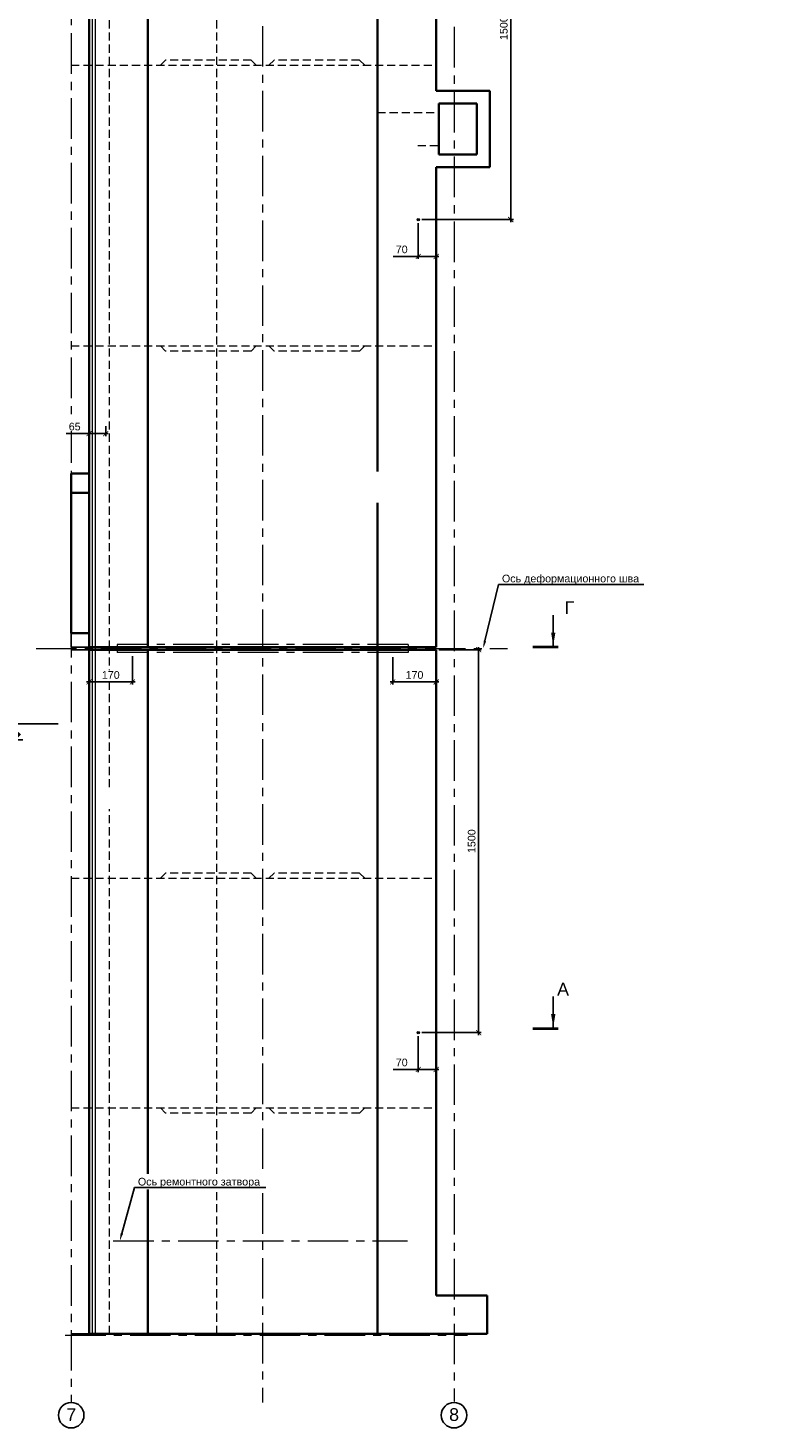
# Model space of a CAD drawing. Header units: millimetres. Extents: x 329474 to 722034, y 240588 to 423521.
# Tile 13 of 35: x 531728 to 561077, y 253218 to 308060. Entities that reach past the tile are written whole.
import ezdxf
from ezdxf import colors
from ezdxf.entities.mleader import LeaderData, LeaderLine
from ezdxf.enums import TextEntityAlignment as Align
from ezdxf.math import Vec2, Vec3

# ---------------------------------------------------------------- set-up
doc = ezdxf.new("R2018")
doc.units = ezdxf.units.MM
doc.header["$LTSCALE"] = 10
doc.linetypes.add('HIDDEN', pattern=[9.525, 6.35, -3.175])
doc.linetypes.add('осевая', pattern=[50.8, 31.75, -6.35, 6.35, -6.35])
for name, color, linetype, lineweight in [('бетон_25', 2, 'Continuous', 25), ('бетон_35', 2, 'Continuous', 35), ('ГТО-2_Размеры', 7, 'Continuous', 15), ('Отдел_Выноски(стрелка)', 7, 'Continuous', 15), ('Отдел_Заглавные надписи', 7, 'Continuous', 30), ('текст', 7, 'Continuous', 25)]:
    doc.layers.add(name, color=color, linetype=linetype, lineweight=lineweight)
for name, color, linetype in [('ГП_Штриховки', 7, 'Continuous'), ('Металл', 1, 'Continuous'), ('Оси', 1, 'осевая'), ('отметки', 7, 'Continuous')]:
    doc.layers.add(name, color=color, linetype=linetype)
doc.styles.add('arial', font='arial.ttf')
doc.styles.add('Arial 5', font='arial.ttf', dxfattribs={"height": 5})
doc.styles.get("Standard").update_dxf_attribs({"font": 'arial.ttf'})
doc.styles.add('Рогун1', font='arial.ttf')
doc.linetypes.add('ограждение1', pattern='A,6.35,-2.54,[133,ltypeshp.shx,S=2.54,R=0,X=-2.54,Y=0],-2.54,25.4', length=36.83)
doc.dimstyles.new('100 мм', dxfattribs={"dimscale": 100, "dimtxt": 3.5, "dimasz": 2, "dimexe": 1, "dimexo": 1, "dimgap": 1.2, "dimtad": 1, "dimdec": 0, "dimlfac": 0.1, "dimrnd": 0.0001, "dimtxsty": 'Рогун1', "dimblk": 'ARCHTICK', "dimcen": 2.5, "dimdle": 1, "dimaunit": 1, "dimadec": 1, "dimazin": 0, "dimtfac": 1, "dimtdec": 0, "dimtmove": 1, "dimatfit": 3, "dimldrblk": 'ARCHTICK', "dimfxl": 1, "dimtfill": 1, "dimarcsym": 0})

# ---------------------------------------------------------------- blocks, each defined once
blk = doc.blocks.new('_ArchTick')
at = {"color": 0, "linetype": 'ByBlock', "const_width": 0.15}
blk.add_lwpolyline([(-0.5, -0.5), (0.5, 0.5)], dxfattribs=at)
blk = doc.blocks.new('*D172')
at = {"layer": 'Defpoints', "color": 0, "transparency": 16777216}
for p in [(547022, 300511), (547022, 299112), (547722, 299376)]:
    blk.add_point(p, dxfattribs=at)
at = {"layer": 'ГТО-2_Размеры', "color": 0, "lineweight": -2, "transparency": 16777216}
for p, q in [((547022, 300411), (547022, 299012)), ((546039, 299112), (547022, 299112)), ((547822, 299112), (546922, 299112)), ((547722, 299276), (547722, 299012))]:
    blk.add_line(p, q, dxfattribs=at)
at = {"layer": 'ГТО-2_Размеры', "color": 0, "lineweight": -2, "transparency": 16777216, "xscale": 200, "yscale": 200, "zscale": 200, "rotation": 180}
blk.add_blockref('_ArchTick', (547022, 299112), dxfattribs=at)
at = {"layer": 'ГТО-2_Размеры', "color": 0, "lineweight": -2, "transparency": 16777216, "xscale": 200, "yscale": 200, "zscale": 200}
blk.add_blockref('_ArchTick', (547722, 299112), dxfattribs=at)
at = {"layer": 'ГТО-2_Размеры', "color": 0, "transparency": 16777216, "insert": (546372, 299385), "char_height": 300, "attachment_point": 5, "style": 'Рогун1', "bg_fill": 3, "box_fill_scale": 1.1, "bg_fill_color": 256, "bg_fill_true_color": 13158600, "bg_fill_transparency": 0}
blk.add_mtext('70', dxfattribs=at)
blk = doc.blocks.new('*D173')
at = {"layer": 'Defpoints', "color": 0, "transparency": 16777216}
for p in [(547722, 315555), (547066, 300555), (550646, 300555)]:
    blk.add_point(p, dxfattribs=at)
at = {"layer": 'ГТО-2_Размеры', "color": 0, "lineweight": -2, "transparency": 16777216}
for p, q in [((547822, 315555), (550746, 315555)), ((550646, 315655), (550646, 300455)), ((547166, 300555), (550746, 300555))]:
    blk.add_line(p, q, dxfattribs=at)
at = {"layer": 'ГТО-2_Размеры', "color": 0, "lineweight": -2, "transparency": 16777216, "xscale": 200, "yscale": 200, "zscale": 200}
for p, rotation in [((550646, 315555), 90), ((550646, 300555), 270)]:
    blk.add_blockref('_ArchTick', p, dxfattribs=dict(at, rotation=rotation))
at = {"layer": 'ГТО-2_Размеры', "color": 0, "transparency": 16777216, "insert": (550372, 308055), "char_height": 300, "attachment_point": 5, "rotation": 90, "style": 'Рогун1'}
blk.add_mtext('1500', dxfattribs=at)
blk = doc.blocks.new('*D175')
at = {"layer": 'Defpoints', "color": 0, "transparency": 16777216}
for p in [(547022, 268661), (547022, 267262), (547722, 267526)]:
    blk.add_point(p, dxfattribs=at)
at = {"layer": 'ГТО-2_Размеры', "color": 0, "lineweight": -2, "transparency": 16777216}
for p, q in [((547022, 268561), (547022, 267162)), ((546039, 267262), (547022, 267262)), ((547822, 267262), (546922, 267262)), ((547722, 267426), (547722, 267162))]:
    blk.add_line(p, q, dxfattribs=at)
at = {"layer": 'ГТО-2_Размеры', "color": 0, "lineweight": -2, "transparency": 16777216, "xscale": 200, "yscale": 200, "zscale": 200, "rotation": 180}
blk.add_blockref('_ArchTick', (547022, 267262), dxfattribs=at)
at = {"layer": 'ГТО-2_Размеры', "color": 0, "lineweight": -2, "transparency": 16777216, "xscale": 200, "yscale": 200, "zscale": 200}
blk.add_blockref('_ArchTick', (547722, 267262), dxfattribs=at)
at = {"layer": 'ГТО-2_Размеры', "color": 0, "transparency": 16777216, "insert": (546372, 267535), "char_height": 300, "attachment_point": 5, "style": 'Рогун1', "bg_fill": 3, "box_fill_scale": 1.1, "bg_fill_color": 256, "bg_fill_true_color": 13158600, "bg_fill_transparency": 0}
blk.add_mtext('70', dxfattribs=at)
blk = doc.blocks.new('*D176')
at = {"layer": 'Defpoints', "color": 0, "transparency": 16777216}
for p in [(547722, 283705), (547066, 268705), (549386, 268705)]:
    blk.add_point(p, dxfattribs=at)
at = {"layer": 'ГТО-2_Размеры', "color": 0, "lineweight": -2, "transparency": 16777216}
for p, q in [((547822, 283705), (549486, 283705)), ((549386, 283805), (549386, 268605)), ((547166, 268705), (549486, 268705))]:
    blk.add_line(p, q, dxfattribs=at)
at = {"layer": 'ГТО-2_Размеры', "color": 0, "lineweight": -2, "transparency": 16777216, "xscale": 200, "yscale": 200, "zscale": 200}
for p, rotation in [((549386, 283705), 90), ((549386, 268705), 270)]:
    blk.add_blockref('_ArchTick', p, dxfattribs=dict(at, rotation=rotation))
at = {"layer": 'ГТО-2_Размеры', "color": 0, "transparency": 16777216, "insert": (549113, 276205), "char_height": 300, "attachment_point": 5, "rotation": 90, "style": 'Рогун1'}
blk.add_mtext('1500', dxfattribs=at)
blk = doc.blocks.new('*U190')
at = {"color": 0, "linetype": 'ByBlock', "lineweight": -2}
for p, q in [((7, 0), (7, 5)), ((7, 5), (21, 5)), ((7, 0), (0, 0)), ((10, 0), (7, 0))]:
    blk.add_line(p, q, dxfattribs=at)
at = {"color": 0, "linetype": 'ByBlock', "lineweight": 50}
blk.add_lwpolyline([(4.88, 2.12), (7, 0), (9.12, 2.12)], dxfattribs=at)
at = {"color": 0, "linetype": 'ByBlock', "lineweight": -2, "flags": 104}
for tag, p in [('ОТМЕТКА', (13.23, 7.77)), ('ПРИМЕЧАНИЕ', (13.23, 1.77))]:
    blk.add_attdef(tag, text='', height=3.5, dxfattribs=at).set_placement(p, align=Align.MIDDLE_CENTER)
blk = doc.blocks.new('*D374')
at = {"layer": 'Defpoints', "color": 0, "transparency": 16777216}
for p in [(535822, 283555), (534122, 283289), (534122, 282442)]:
    blk.add_point(p, dxfattribs=at)
at = {"layer": 'ГТО-2_Размеры', "color": 0, "lineweight": -2, "transparency": 16777216}
for p, q in [((534122, 283189), (534122, 282342)), ((535822, 283455), (535822, 282342)), ((535922, 282442), (534022, 282442))]:
    blk.add_line(p, q, dxfattribs=at)
at = {"layer": 'ГТО-2_Размеры', "color": 0, "lineweight": -2, "transparency": 16777216, "xscale": 200, "yscale": 200, "zscale": 200, "rotation": 180}
blk.add_blockref('_ArchTick', (534122, 282442), dxfattribs=at)
at = {"layer": 'ГТО-2_Размеры', "color": 0, "lineweight": -2, "transparency": 16777216, "xscale": 200, "yscale": 200, "zscale": 200}
blk.add_blockref('_ArchTick', (535822, 282442), dxfattribs=at)
at = {"layer": 'ГТО-2_Размеры', "color": 0, "transparency": 16777216, "insert": (534972, 282715), "char_height": 300, "attachment_point": 5, "style": 'Рогун1', "bg_fill": 3, "box_fill_scale": 1.1, "bg_fill_color": 256, "bg_fill_true_color": 13158600, "bg_fill_transparency": 0}
blk.add_mtext('170', dxfattribs=at)
blk = doc.blocks.new('*D375')
at = {"layer": 'Defpoints', "color": 0, "transparency": 16777216}
for p in [(547722, 283555), (546022, 283519), (546022, 282442)]:
    blk.add_point(p, dxfattribs=at)
at = {"layer": 'ГТО-2_Размеры', "color": 0, "lineweight": -2, "transparency": 16777216}
for p, q in [((546022, 283419), (546022, 282342)), ((547722, 283455), (547722, 282342)), ((547822, 282442), (545922, 282442))]:
    blk.add_line(p, q, dxfattribs=at)
at = {"layer": 'ГТО-2_Размеры', "color": 0, "lineweight": -2, "transparency": 16777216, "xscale": 200, "yscale": 200, "zscale": 200, "rotation": 180}
blk.add_blockref('_ArchTick', (546022, 282442), dxfattribs=at)
at = {"layer": 'ГТО-2_Размеры', "color": 0, "lineweight": -2, "transparency": 16777216, "xscale": 200, "yscale": 200, "zscale": 200}
blk.add_blockref('_ArchTick', (547722, 282442), dxfattribs=at)
at = {"layer": 'ГТО-2_Размеры', "color": 0, "transparency": 16777216, "insert": (546872, 282715), "char_height": 300, "attachment_point": 5, "style": 'Рогун1', "bg_fill": 3, "box_fill_scale": 1.1, "bg_fill_color": 256, "bg_fill_true_color": 13158600, "bg_fill_transparency": 0}
blk.add_mtext('170', dxfattribs=at)
blk = doc.blocks.new('*D376')
at = {"layer": 'Defpoints', "color": 0, "transparency": 16777216}
for p in [(534772, 292563), (534122, 292172), (534122, 291599)]:
    blk.add_point(p, dxfattribs=at)
at = {"layer": 'ГТО-2_Размеры', "color": 0, "lineweight": -2, "transparency": 16777216}
for p, q in [((534772, 292463), (534772, 292072)), ((533221, 292172), (534122, 292172)), ((534872, 292172), (534022, 292172)), ((534122, 291699), (534122, 292272))]:
    blk.add_line(p, q, dxfattribs=at)
at = {"layer": 'ГТО-2_Размеры', "color": 0, "lineweight": -2, "transparency": 16777216, "xscale": 200, "yscale": 200, "zscale": 200}
blk.add_blockref('_ArchTick', (534772, 292172), dxfattribs=at)
at = {"layer": 'ГТО-2_Размеры', "color": 0, "transparency": 16777216, "insert": (533558, 292445), "char_height": 300, "attachment_point": 5, "style": 'Рогун1', "bg_fill": 3, "box_fill_scale": 1.1, "bg_fill_color": 256, "bg_fill_true_color": 13158600, "bg_fill_transparency": 0}
blk.add_mtext('65', dxfattribs=at)
at = {"layer": 'ГТО-2_Размеры', "color": 0, "lineweight": -2, "transparency": 16777216, "xscale": 200, "yscale": 200, "zscale": 200, "rotation": 180}
blk.add_blockref('_ArchTick', (534122, 292172), dxfattribs=at)

msp = doc.modelspace()

# ---------------------------------------------------------------- linework, layer by layer
at = {"layer": 'бетон_25', "color": 7, "linetype": 'HIDDEN', "lineweight": 15, "ltscale": 5}
for p, q in [((534921.5450512, 283755.4485365), (534921.5450512, 315605.4485365)), ((539121.5450512, 283755.4485365), (539121.5450512, 313605.4485365)), ((533421.5450512, 306605.4485365), (547721.5450512, 306605.4485365)), ((545421.5450512, 304755.4485365), (547821.5450512, 304755.4485365)), ((547000.4093055, 303455.4485365), (547821.5450512, 303455.4485365)), ((533421.5450512, 295605.4485365), (547721.5450512, 295605.4485365)), ((534921.5450512, 278321.268228), (534921.5450512, 283755.4485365)), ((539121.5450512, 256905.4485365), (539121.5450512, 283705.4485365)), ((534921.5450512, 256905.4485365), (534921.5450512, 277459.9844641)), ((533421.5450512, 274755.4485365), (547721.5450512, 274755.4485365)), ((533421.5450512, 265755.4485365), (547721.5450512, 265755.4485365))]:
    msp.add_line(p, q, dxfattribs=at)
at = {"layer": 'бетон_25'}
for p, q in [((533421.5450512, 283805.4485365), (533421.5450512, 284355.4485365)), ((534121.5450512, 283805.4485365), (533421.5450512, 283805.4485365)), ((533421.5450512, 283705.4485365), (534121.5450512, 283705.4485365)), ((533421.5450512, 256905.4485365), (534121.5450512, 256905.4485365))]:
    msp.add_line(p, q, dxfattribs=at)
at = {"layer": 'бетон_25', "color": 7, "linetype": 'HIDDEN', "lineweight": 15, "ltscale": 5}
for points in [[(540671.5450512, 306605.4485365), (540471.5450512, 306805.4485365), (537121.5450512, 306805.4485365), (536921.5450512, 306605.4485365)], [(544921.5450512, 306605.4485365), (544721.5450512, 306805.4485365), (541371.5450512, 306805.4485365), (541171.5450512, 306605.4485365)], [(540671.5450512, 295605.4485365), (540471.5450512, 295405.4485365), (537121.5450512, 295405.4485365), (536921.5450512, 295605.4485365)], [(544921.5450512, 295605.4485365), (544721.5450512, 295405.4485365), (541371.5450512, 295405.4485365), (541171.5450512, 295605.4485365)], [(540671.5450512, 274755.4485365), (540471.5450512, 274955.4485365), (537121.5450512, 274955.4485365), (536921.5450512, 274755.4485365)], [(544921.5450512, 274755.4485365), (544721.5450512, 274955.4485365), (541371.5450512, 274955.4485365), (541171.5450512, 274755.4485365)], [(540671.5450512, 265755.4485365), (540471.5450512, 265555.4485365), (537121.5450512, 265555.4485365), (536921.5450512, 265755.4485365)], [(544921.5450512, 265755.4485365), (544721.5450512, 265555.4485365), (541371.5450512, 265555.4485365), (541171.5450512, 265755.4485365)]]:
    msp.add_lwpolyline(points, dxfattribs=at)
at = {"layer": 'бетон_35'}
for p, q in [((534121.5450512, 283805.4485365), (534121.5450512, 315555.4485365)), ((536421.5450512, 315555.4485365), (536421.5450512, 283805.4485365)), ((545421.5450512, 315555.4485365), (545421.5450512, 303853.6183611)), ((547721.5450512, 315555.4485365), (547721.5450512, 305605.4485365)), ((547721.5450512, 305605.4485365), (549821.5450512, 305605.4485365)), ((549821.5450512, 305605.4485365), (549821.5450512, 302605.4485365)), ((547821.5450512, 305105.4485365), (549321.5450512, 305105.4485365)), ((547821.5450512, 305105.4485365), (547821.5450512, 303105.4485365)), ((549321.5450512, 305105.4485365), (549321.5450512, 303105.4485365)), ((545421.5450512, 303853.6183611), (545421.5450512, 290684.5121601)), ((549321.5450512, 303105.4485365), (547821.5450512, 303105.4485365)), ((549821.5450512, 302605.4485365), (547721.5450512, 302605.4485365)), ((547721.5450512, 302605.4485365), (547721.5450512, 283805.4485365)), ((533421.5450512, 284355.4485365), (533421.5450512, 290605.4485365)), ((533421.5450512, 290605.4485365), (534121.5450512, 290605.4485365)), ((533421.5450512, 289855.4485365), (534121.5450512, 289855.4485365)), ((545421.5450512, 289463.1147346), (545421.5450512, 283805.4485365)), ((534121.5450512, 284355.4485365), (533421.5450512, 284355.4485365)), ((547721.5450512, 283805.4485365), (534121.5450512, 283805.4485365)), ((534121.5450512, 256905.4485365), (534121.5450512, 283705.4485365)), ((534121.5450512, 283705.4485365), (547721.5450512, 283705.4485365)), ((536421.5450512, 283705.4485365), (536421.5450512, 256905.4485365)), ((545421.5450512, 283705.4485365), (545421.5450512, 256905.4485365)), ((547721.5450512, 283705.4485365), (547721.5450512, 258405.4485365)), ((547721.5450512, 258405.4485365), (549721.5450512, 258405.4485365)), ((549721.5450512, 256905.4485365), (549721.5450512, 258405.4485365)), ((547721.5450512, 256905.4485365), (534121.5450512, 256905.4485365)), ((547721.5450512, 256905.4485365), (549721.5450512, 256905.4485365))]:
    msp.add_line(p, q, dxfattribs=at)
at = {"layer": 'бетон_35', "color": 7, "lineweight": 20}
msp.add_lwpolyline([(534371.5450512, 256905.4485365), (534371.5450512, 315921.4290643)], dxfattribs=at)
at = {"layer": 'Металл', "linetype": 'ограждение1', "lineweight": 20, "ltscale": 2}
msp.add_line((534246.5450513, 315820.9857294), (534246.5450513, 256905.4485365), dxfattribs=at)
at = {"layer": 'Оси', "linetype": 'осевая', "lineweight": 15, "ltscale": 5}
for p, q in [((540921.5450512, 315756.1849035), (540921.5450512, 254217.5165595)), ((532046.7800535, 283755.4485365), (550516.0701097, 283755.4485365)), ((535221.5450512, 283915.4485365), (535221.5450512, 283595.4485365)), ((546621.5450512, 283915.4485365), (535221.5450512, 283915.4485365)), ((546621.5450512, 283595.4485365), (535221.5450512, 283595.4485365)), ((546621.5450512, 283915.4485365), (546621.5450512, 283595.4485365)), ((535068.4393516, 260550.4485334), (546602.5700468, 260550.4485334)), ((533185.9946484, 256855.4485365), (548954.4327222, 256855.4485365))]:
    msp.add_line(p, q, dxfattribs=at)
msp.add_lwpolyline([(548421.5450512, 315720.5425882), (548421.5450512, 254217.5165595)], dxfattribs=at)
at = {"layer": 'текст', "ltscale": 5}
for points in [[(552309.1894434, 283863.5839799), (552309.1894434, 285063.5839799)], [(552309.1894434, 268914.9173179), (552309.1894434, 270114.9173179)]]:
    msp.add_lwpolyline(points, dxfattribs=at)
for points in [[(552309.1894434, 283863.5839799, 0, 170, 0), (552309.1894434, 284378.8435642, 170, 170, 0)], [(552309.1894434, 268914.9173179, 0, 170, 0), (552309.1894434, 269430.1769021, 170, 170, 0)]]:
    msp.add_lwpolyline(points, format="xyseb", dxfattribs=at)
at = {"layer": 'текст', "const_width": 100}
for points in [[(551509.1894434, 283813.6016873), (552509.1894434, 283813.6016873)], [(551509.1894434, 268864.9350252), (552509.1894434, 268864.9350252)]]:
    msp.add_lwpolyline(points, dxfattribs=at)

# ---------------------------------------------------------------- block references
at = {"layer": 'отметки'}
ref = msp.add_blockref('*U190', (530266.1815893, 280176.1124514), dxfattribs=dict(at, xscale=125.727702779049, yscale=125.727702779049, zscale=125.727702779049))
lines = msp.add_mtext('5,850', dxfattribs={"layer": '0', "color": 0, "linetype": 'ByBlock', "lineweight": -2, "insert": (531929.2320371, 281153.2955597), "char_height": 2.5, "attachment_point": 1, "bg_fill": 3, "box_fill_scale": 1.2, "bg_fill_color": 256, "bg_fill_transparency": 0})
ref.add_attrib('ОТМЕТКА', '', (531929.2320371, 281153.2955597)).embed_mtext(lines)

# ---------------------------------------------------------------- texts
at = {"layer": 'Отдел_Заглавные надписи', "insert": (533423.7722023, 253739.7250224), "char_height": 500, "attachment_point": 5, "style": 'arial', "bg_fill": 3, "box_fill_scale": 1.5, "bg_fill_color": 256, "bg_fill_transparency": 0}
msp.add_mtext('\\pxqc;7', dxfattribs=at)
at = {"layer": 'текст', "ltscale": 5, "char_height": 500, "width": 595.810227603, "attachment_point": 1, "style": 'Arial 5'}
for s, insert in [('Г', (552757.4880425, 285606.8888613)), ('A', (552461.3986431, 270658.2221993))]:
    msp.add_mtext(s, dxfattribs=dict(at, insert=insert))

# ---------------------------------------------------------------- leaders
at = {"layer": 'Отдел_Выноски(стрелка)'}
ml = msp.add_multileader_mtext('Standard', dxfattribs=at)
ml.set_content('Ось деформационного шва', color=256, style='arial')
ml.set_leader_properties()
ml.build(insert=Vec2(0, 0))
ml.multileader.update_dxf_attribs({"text_left_attachment_type": 6, "text_right_attachment_type": 6, "dogleg_length": 136.6171409, "arrow_head_size": 300})
ctx = ml.context
ctx.base_point, ctx.char_height, ctx.arrow_head_size, ctx.plane_origin = Vec3(550296.7015618, 286261.4767682), 300, 300, Vec3(543699.2789864, 298467.6876774)
ctx.left_attachment, ctx.right_attachment = 6, 6
notes = []
notes.append((ctx, [(0, (1, 1, 0), (550160.0844208, 286261.4767682), (1, 0), 136.6171409, [(0, [(549563.2591484, 283755.4485365)], 0, [])])]))
ctx.mtext.insert, ctx.mtext.width, ctx.mtext.defined_height, ctx.mtext.flow_direction = Vec3(550298.7015618, 286644.7646263), 10778.52206062, 766.5757162, 5
for ctx, leaders in notes:
    for number, flags, end, landing, length, lines in leaders:
        leader = LeaderData()
        leader.index, (leader.has_last_leader_line, leader.has_dogleg_vector, leader.attachment_direction) = number, flags
        leader.last_leader_point, leader.dogleg_vector, leader.dogleg_length = Vec3(end), Vec3(landing), length
        for number, points, colour, breaks in lines:
            line = LeaderLine()
            line.index, line.vertices, line.color, line.breaks = number, Vec3.list(points), colors.encode_raw_color(colour), breaks
            leader.lines.append(line)
        ctx.leaders.append(leader)

# ---------------------------------------------------------------- next in the draw order: linework, layer by layer
msp.add_circle((533421.5450512, 253717.5165595), 500)
at = {"layer": 'Оси', "linetype": 'осевая', "lineweight": 15, "ltscale": 5}
msp.add_line((533421.5450512, 315472.1271615), (533421.5450512, 254217.5165595), dxfattribs=at)

# ---------------------------------------------------------------- next in the draw order: texts
at = {"layer": 'Отдел_Заглавные надписи', "insert": (548423.7722023, 253739.7250224), "char_height": 500, "attachment_point": 5, "style": 'arial', "bg_fill": 3, "box_fill_scale": 1.5, "bg_fill_color": 256, "bg_fill_transparency": 0}
msp.add_mtext('\\pxqc;8', dxfattribs=at)

# ---------------------------------------------------------------- next in the draw order: dimensions: what is measured, and where the dimension line sits
at = {"layer": 'ГТО-2_Размеры'}
for base, p1, p2, picture, middle in [((547021.5450512, 299111.8064475), (547721.5450512, 299375.5060937), (547021.5450512, 300511.4485365), '*D172', (546372.0287638, 299111.8064475)), ((547021.5450512, 267261.8064475), (547721.5450512, 267525.5060937), (547021.5450512, 268661.4485365), '*D175', (546372.0287638, 267261.8064475))]:
    dim = msp.add_linear_dim(base=base, p1=p1, p2=p2, dimstyle='100 мм', override={"dimtxt": 3, "dimdec": 6}, dxfattribs=at)
    dim.commit()
    dim.dimension.update_dxf_attribs({"geometry": picture, "text_midpoint": middle, "dimtype": 160})
dim = msp.add_linear_dim(base=(534121.5450511, 282442.3073337), p1=(535821.5450511, 283555.4751192), p2=(534121.5450511, 283288.8878562), angle=180, dimstyle='100 мм', override={"dimtxt": 3, "dimdec": 6}, dxfattribs=at)
dim.commit()
dim.dimension.update_dxf_attribs({"geometry": '*D374', "text_midpoint": (534971.5450511, 282715.47923)})

# ---------------------------------------------------------------- next in the draw order: leaders
at = {"layer": 'Отдел_Выноски(стрелка)'}
ml = msp.add_multileader_mtext('Standard', dxfattribs=at)
ml.set_content('Ось ремонтного затвора', color=256, style='arial')
ml.set_leader_properties()
ml.build(insert=Vec2(0, 0))
ml.multileader.update_dxf_attribs({"text_left_attachment_type": 6, "text_right_attachment_type": 6, "dogleg_length": 136.6171409, "arrow_head_size": 300})
ctx = ml.context
ctx.base_point, ctx.char_height, ctx.arrow_head_size, ctx.plane_origin = Vec3(536031.8828898, 262633.9506856), 300, 300, Vec3(520777.7952686, 275858.0890886)
ctx.left_attachment, ctx.right_attachment = 6, 6
notes = []
notes.append((ctx, [(0, (1, 1, 0), (535895.2657489, 262633.9506856), (1, 0), 136.6171409, [(0, [(535325.9153338, 260550.4485334)], 0, [])])]))
ctx.mtext.insert, ctx.mtext.width, ctx.mtext.defined_height, ctx.mtext.flow_direction = Vec3(536033.8828898, 263017.2385437), 5570.894988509, 766.5757162, 5
ctx.mtext.has_bg_fill, ctx.mtext.bg_color, ctx.mtext.bg_scale_factor, ctx.mtext.bg_transparency, ctx.mtext.use_window_bg_color = 1, -1027028792, 1.5, 0, 1
for ctx, leaders in notes:
    for number, flags, end, landing, length, lines in leaders:
        leader = LeaderData()
        leader.index, (leader.has_last_leader_line, leader.has_dogleg_vector, leader.attachment_direction) = number, flags
        leader.last_leader_point, leader.dogleg_vector, leader.dogleg_length = Vec3(end), Vec3(landing), length
        for number, points, colour, breaks in lines:
            line = LeaderLine()
            line.index, line.vertices, line.color, line.breaks = number, Vec3.list(points), colors.encode_raw_color(colour), breaks
            leader.lines.append(line)
        ctx.leaders.append(leader)

# ---------------------------------------------------------------- next in the draw order: hatches: boundary and pattern name
at = {"layer": 'ГП_Штриховки', "true_color": 0x000000, "transparency": 33554610}
h = msp.add_hatch(color=18, dxfattribs=at)
h.dxf.hatch_style = 1
h.paths.add_polyline_path([(547065.5450512, 300555.4485365, -1), (546977.5450512, 300555.4485365, -1)])
h = msp.add_hatch(color=18, dxfattribs=at)
h.dxf.hatch_style = 1
h.paths.add_polyline_path([(547065.5450512, 268705.4485365, -1), (546977.5450512, 268705.4485365, -1)])

# ---------------------------------------------------------------- next in the draw order: linework, layer by layer
at = {"lineweight": 20}
for centre in [(547021.5450512, 300555.4485365), (547021.5450512, 300555.4485365), (547021.5450512, 268705.4485365), (547021.5450512, 268705.4485365)]:
    msp.add_circle(centre, 44, dxfattribs=at)
msp.add_circle((548421.5450512, 253717.5165595), 500)

# ---------------------------------------------------------------- next in the draw order: dimensions: what is measured, and where the dimension line sits
at = {"layer": 'ГТО-2_Размеры'}
for base, p1, p2, angle, override, picture, middle in [((550645.6163432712, 300555.4485365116), (547721.5450511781, 315555.4485365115), (547065.5450511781, 300555.4485365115), 270, {"dimtxt": 3, "dimdec": 6, "dimtfill": 0}, '*D173', (550645.6163432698, 308055.4485365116)), ((534121.5450511, 292172.1594306), (534771.5450511, 292563.2653421), (534121.5450511, 291599.0468347), 180, {"dimtxt": 3, "dimdec": 6}, '*D376', (533558.2065121, 292362.0083349)), ((549386.3236141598, 268705.4485365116), (547721.5450511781, 283705.4485365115), (547065.5450511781, 268705.4485365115), 270, {"dimtxt": 3, "dimdec": 6, "dimtfill": 0}, '*D176', (549386.3236141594, 276205.4485365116))]:
    dim = msp.add_linear_dim(base=base, p1=p1, p2=p2, angle=angle, dimstyle='100 мм', override=override, dxfattribs=at)
    dim.commit()
    dim.dimension.update_dxf_attribs({"geometry": picture, "text_midpoint": middle, "dimtype": 160})

# ---------------------------------------------------------------- next in the draw order: dimensions: what is measured, and where the dimension line sits
dim = msp.add_linear_dim(base=(546021.5450511, 282442.3073337), p1=(547721.5450511, 283555.4751192), p2=(546021.5450511, 283519.4669759), angle=180, dimstyle='100 мм', override={"dimtxt": 3, "dimdec": 6}, dxfattribs=at)
dim.commit()
dim.dimension.update_dxf_attribs({"geometry": '*D375', "text_midpoint": (546871.5450511, 282715.47923)})

doc.saveas('drawing.dxf')
